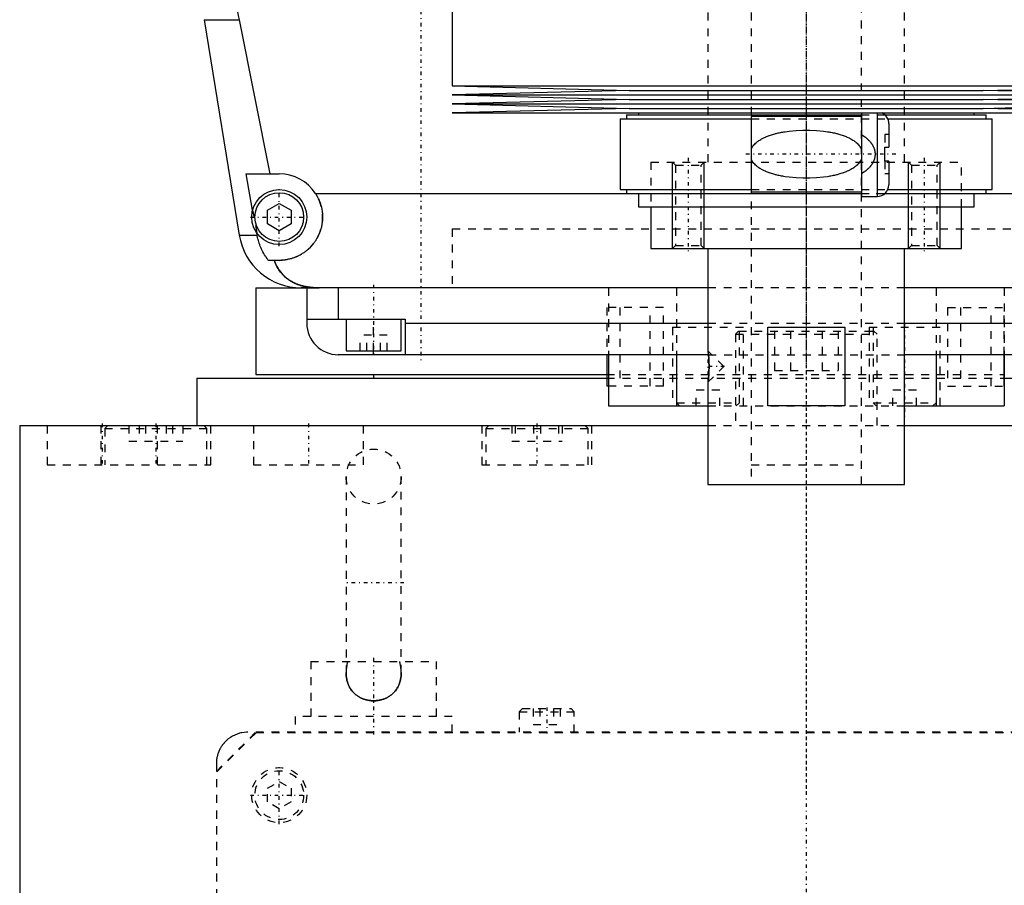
# Model space of a CAD drawing. Extents: x -120 to 120, y -1 to 1168.
# Tile 2 of 9: x -100 to 25, y 305 to 415. Entities that reach past the tile are written whole.
import ezdxf

# ---------------------------------------------------------------- set-up
doc = ezdxf.new("R2010")
doc.units = 0
doc.linetypes.add('CENTER', pattern=[1.5, 0.45, -0.5, 0.05, -0.5])
doc.linetypes.add('DASHED', pattern=[2, 1, -1])
for name, color, linetype in [('AM_0', 7, 'CONTINUOUS'), ('AM_10', 7, 'CONTINUOUS'), ('AM_3', 7, 'DASHED'), ('AM_7', 7, 'CENTER')]:
    doc.layers.add(name, color=color, linetype=linetype)

msp = doc.modelspace()

# ---------------------------------------------------------------- linework, layer by layer
at = {"layer": 'AM_0', "color": 7, "linetype": 'CONTINUOUS'}
for p, q in [((-45, 422.75), (-45, 406.17)), ((-76.54, 414.6), (-72.1, 387.22)), ((-76.54, 414.6), (-72.1, 414.6)), ((-72.1, 414.6), (-68.19, 395)), ((-45, 406.17), (-22.5, 405.6)), ((-45, 406.17), (45, 406.17)), ((-22.5, 405.6), (-45, 405.03)), ((-22.5, 405.6), (22.5, 405.6)), ((22.5, 405.6), (45, 406.17)), ((45, 405.03), (22.5, 405.6)), ((-45, 405.03), (-22.5, 404.46)), ((-45, 405.03), (45, 405.03)), ((-22.5, 404.46), (-45, 403.89)), ((-22.5, 404.46), (22.5, 404.46)), ((22.5, 404.46), (45, 405.03)), ((45, 403.89), (22.5, 404.46)), ((-45, 403.89), (-22.5, 403.32)), ((-45, 403.89), (45, 403.89)), ((-22.5, 403.32), (-45, 402.75)), ((-22.5, 403.32), (22.5, 403.32)), ((22.5, 403.32), (45, 403.89)), ((45, 402.75), (22.5, 403.32)), ((-45, 402.75), (45, 402.75)), ((-23.65, 402), (-23.65, 393)), ((-23.65, 402), (-7, 402)), ((-22.85, 402.5), (-22.85, 402)), ((-22.85, 402.5), (7, 402.5)), ((-21.35, 402.75), (-21.35, 402.5)), ((7, 402.3), (-7, 402.3)), ((-7, 402.3), (-7, 392.7)), ((7, 402.75), (7, 392.12)), ((9, 402.75), (9, 392.12)), ((9.99, 402.5), (22.85, 402.5)), ((10.36, 402), (23.65, 402)), ((21.35, 402.5), (21.35, 402.75)), ((22.85, 402), (22.85, 402.5)), ((23.65, 393), (23.65, 402)), ((10.5, 401.37), (10.5, 398.4)), ((10, 396.6), (10, 398.4)), ((10, 398.4), (10.5, 398.4)), ((10.5, 396.6), (10, 396.6)), ((10.5, 396.6), (10.5, 393.62)), ((-71.21, 395), (-67, 395)), ((-70.39, 390.38), (-71.21, 395)), ((-62.39, 392.5), (-9.13, 392.5)), ((-23.65, 393), (-7, 393)), ((-22.85, 393), (-22.85, 392.5)), ((-22.85, 392.5), (7.01, 392.5)), ((-21.35, 392.5), (-21.35, 390.8)), ((-7, 392.7), (7, 392.7)), ((7, 392.12), (9, 392.12)), ((9.99, 392.5), (22.85, 392.5)), ((10.36, 393), (23.65, 393)), ((21.35, 390.8), (21.35, 392.5)), ((22.85, 392.5), (22.85, 393)), ((22.85, 392.5), (62.39, 392.5)), ((-68.5, 390.37), (-67, 391.23)), ((-67, 391.23), (-65.5, 390.37)), ((-21.35, 390.8), (21.35, 390.8)), ((-19.75, 390.8), (-19.75, 385.5)), ((19.75, 385.5), (19.75, 390.8)), ((-68.5, 388.63), (-68.5, 390.37)), ((-65.5, 390.37), (-65.5, 388.63)), ((-67, 387.77), (-68.5, 388.63)), ((-65.5, 388.63), (-67, 387.77)), ((-72.1, 387.22), (-69.82, 387.22)), ((-69.82, 387.22), (-69.87, 387.5)), ((-19.75, 385.5), (19.75, 385.5)), ((-12.5, 385.5), (-12.5, 372.5)), ((12.5, 355.5), (12.5, 385.5)), ((-67, 384), (-68.39, 384)), ((-70, 380.5), (-70, 369.5)), ((-70, 380.5), (-63.57, 380.5)), ((-12.5, 380.5), (-64.2, 380.5)), ((-63.5, 380.5), (-63.5, 376)), ((-59.5, 380.5), (-59.5, 376.5)), ((64.2, 380.5), (12.5, 380.5)), ((-63.5, 376.5), (-51, 376.5)), ((-58.5, 376.5), (-58.5, 372.5)), ((-51.5, 372.5), (-51.5, 376.5)), ((-51, 376.5), (-51, 372)), ((-51, 376), (-12.5, 376)), ((12.5, 376), (51, 376)), ((-4.9, 375.5), (4.9, 375.5)), ((-4.9, 365.5), (-4.9, 375.5)), ((4.9, 375.5), (4.9, 365.5)), ((-12.44, 372), (-59.5, 372)), ((-58.5, 372.5), (-51.5, 372.5)), ((-55, 372), (-55, 372.5)), ((-25.37, 372), (-25.37, 368)), ((-25.16, 372), (-25.16, 365.5)), ((-16.5, 372), (-16.5, 365.5)), ((-12.49, 372.46), (-12.5, 372.5)), ((-12.48, 372.34), (-12.49, 372.41)), ((-12.44, 372.02), (-12.45, 372.14)), ((59.5, 372), (12.5, 372)), ((16.5, 372), (16.5, 365.5)), ((25.16, 372), (25.16, 365.5)), ((25.16, 368), (25.16, 372)), ((-70, 369.5), (-25.39, 369.5)), ((-55, 369.5), (-55, 369)), ((-77.5, 369), (-77.5, 363)), ((-77.5, 369), (-25.37, 369)), ((-12.5, 368.5), (-12.49, 368.54)), ((-12.5, 368.5), (-12.5, 355.5)), ((-12.49, 368.58), (-12.47, 368.71)), ((-12.45, 368.86), (-12.44, 368.98)), ((25.16, 369), (77.5, 369)), ((-25.16, 368), (-25.37, 368)), ((-25.16, 365.5), (-12.5, 365.5)), ((4.9, 365.5), (-4.9, 365.5)), ((12.5, 365.5), (25.16, 365.5)), ((-100, 363), (-100, 25)), ((-100, 363), (-12.51, 363)), ((12.51, 363), (100, 363)), ((-12.5, 355.5), (12.5, 355.5))]:
    msp.add_line(p, q, dxfattribs=at)
for points in [[(-72.97, 426.46, 0), (-72.99, 426.13, 0), (-73.01, 425.49, 0), (-73.02, 424.84, 0), (-73.02, 424.53, 0), (-73.02, 424.21, 0), (-73.02, 423.57, 0), (-73, 422.93, 0), (-72.98, 422.28, 0), (-72.96, 421.63, 0), (-72.92, 420.97, 0), (-72.9, 420.64, 0), (-72.87, 420.31, 0), (-72.82, 419.65, 0), (-72.75, 418.98, 0), (-72.68, 418.31, 0), (-72.59, 417.64, 0), (-72.5, 416.96, 0), (-72.45, 416.62, 0), (-72.4, 416.29, 0), (-72.29, 415.61, 0), (-72.17, 414.94, 0), (-72.1, 414.6, 0)], [(-62.39, 392.5, 0), (-62.36, 392.45, 0), (-62.3, 392.35, 0), (-62.24, 392.26, 0), (-62.21, 392.21, 0), (-62.18, 392.16, 0), (-62.13, 392.05, 0), (-62.08, 391.95, 0), (-62.03, 391.85, 0), (-61.98, 391.74, 0), (-61.93, 391.64, 0), (-61.91, 391.59, 0), (-61.89, 391.53, 0), (-61.85, 391.43, 0), (-61.81, 391.32, 0), (-61.77, 391.21, 0), (-61.74, 391.1, 0), (-61.71, 390.99, 0), (-61.69, 390.94, 0), (-61.68, 390.88, 0), (-61.65, 390.77, 0), (-61.62, 390.66, 0), (-61.61, 390.61, 0), (-61.6, 390.55, 0), (-61.58, 390.44, 0), (-61.56, 390.34, 0), (-61.56, 390.28, 0), (-61.55, 390.23, 0), (-61.53, 390.12, 0), (-61.52, 390.01, 0), (-61.51, 389.9, 0), (-61.51, 389.79, 0), (-61.5, 389.69, 0), (-61.5, 389.63, 0), (-61.5, 389.58, 0), (-61.5, 389.48, 0), (-61.5, 389.37, 0), (-61.5, 389.27, 0), (-61.51, 389.16, 0), (-61.52, 389.05, 0), (-61.52, 389, 0), (-61.53, 388.95, 0), (-61.54, 388.84, 0), (-61.55, 388.74, 0), (-61.57, 388.63, 0), (-61.59, 388.53, 0), (-61.61, 388.42, 0), (-61.62, 388.37, 0), (-61.63, 388.31, 0), (-61.65, 388.21, 0), (-61.68, 388.1, 0), (-61.71, 388, 0), (-61.74, 387.9, 0), (-61.77, 387.79, 0), (-61.79, 387.74, 0), (-61.81, 387.69, 0), (-61.84, 387.59, 0), (-61.88, 387.49, 0), (-61.92, 387.39, 0), (-61.96, 387.29, 0), (-62.01, 387.19, 0), (-62.03, 387.14, 0), (-62.05, 387.1, 0), (-62.1, 387, 0), (-62.15, 386.9, 0), (-62.18, 386.86, 0), (-62.2, 386.81, 0), (-62.26, 386.72, 0), (-62.31, 386.63, 0), (-62.34, 386.58, 0), (-62.37, 386.54, 0), (-62.43, 386.45, 0), (-62.49, 386.36, 0), (-62.55, 386.27, 0), (-62.61, 386.19, 0), (-62.67, 386.1, 0), (-62.71, 386.06, 0), (-62.74, 386.02, 0), (-62.81, 385.94, 0), (-62.87, 385.86, 0), (-62.94, 385.79, 0), (-63.01, 385.71, 0), (-63.09, 385.64, 0), (-63.12, 385.6, 0), (-63.16, 385.56, 0), (-63.23, 385.49, 0), (-63.31, 385.42, 0), (-63.38, 385.36, 0), (-63.46, 385.29, 0), (-63.55, 385.22, 0), (-63.59, 385.19, 0), (-63.63, 385.15, 0), (-63.71, 385.09, 0), (-63.8, 385.03, 0), (-63.89, 384.96, 0), (-63.98, 384.9, 0), (-64.07, 384.85, 0), (-64.12, 384.82, 0), (-64.16, 384.79, 0), (-64.26, 384.73, 0), (-64.36, 384.68, 0), (-64.45, 384.63, 0), (-64.55, 384.57, 0), (-64.65, 384.53, 0), (-64.7, 384.5, 0), (-64.76, 384.48, 0), (-64.86, 384.43, 0), (-64.96, 384.39, 0), (-65.02, 384.37, 0), (-65.07, 384.35, 0), (-65.17, 384.31, 0), (-65.28, 384.28, 0), (-65.34, 384.26, 0), (-65.39, 384.24, 0), (-65.5, 384.21, 0), (-65.61, 384.18, 0), (-65.72, 384.15, 0), (-65.83, 384.13, 0), (-65.94, 384.1, 0), (-66, 384.09, 0), (-66.05, 384.08, 0), (-66.16, 384.06, 0), (-66.27, 384.05, 0), (-66.39, 384.03, 0), (-66.5, 384.02, 0), (-66.61, 384.01, 0), (-66.67, 384.01, 0), (-66.72, 384.01, 0), (-66.83, 384, 0), (-66.94, 384, 0), (-67, 384, 0)], [(-68.39, 384, 0), (-68.45, 384.08, 0), (-68.56, 384.23, 0), (-68.67, 384.39, 0), (-68.72, 384.47, 0), (-68.77, 384.55, 0), (-68.88, 384.72, 0), (-68.98, 384.89, 0), (-69.07, 385.07, 0), (-69.17, 385.25, 0), (-69.26, 385.43, 0), (-69.3, 385.53, 0), (-69.34, 385.62, 0), (-69.42, 385.81, 0), (-69.49, 385.99, 0), (-69.55, 386.17, 0), (-69.61, 386.35, 0), (-69.66, 386.54, 0), (-69.69, 386.63, 0), (-69.71, 386.73, 0), (-69.76, 386.92, 0), (-69.8, 387.12, 0), (-69.82, 387.22, 0)], [(-67.64, 384, 0), (-67.57, 383.81, 0), (-67.42, 383.45, 0), (-67.24, 383.11, 0), (-67.14, 382.95, 0), (-67.04, 382.79, 0), (-66.82, 382.49, 0), (-66.59, 382.22, 0), (-66.32, 381.96, 0), (-66.16, 381.81, 0), (-66.11, 381.77, 0), (-66.07, 381.73, 0), (-66.04, 381.71, 0), (-66.02, 381.69, 0), (-65.97, 381.66, 0), (-65.92, 381.62, 0), (-65.87, 381.58, 0), (-65.81, 381.55, 0), (-65.76, 381.51, 0), (-65.73, 381.49, 0), (-65.71, 381.47, 0), (-65.65, 381.44, 0), (-65.6, 381.4, 0), (-65.57, 381.39, 0), (-65.54, 381.37, 0), (-65.49, 381.34, 0), (-65.43, 381.31, 0), (-65.4, 381.29, 0), (-65.38, 381.27, 0), (-65.32, 381.24, 0), (-65.26, 381.21, 0), (-65.2, 381.18, 0), (-65.14, 381.15, 0), (-65.08, 381.12, 0), (-65.05, 381.11, 0), (-65.02, 381.09, 0), (-64.96, 381.07, 0), (-64.9, 381.04, 0), (-64.83, 381.01, 0), (-64.77, 380.99, 0), (-64.71, 380.96, 0), (-64.68, 380.95, 0), (-64.64, 380.94, 0), (-64.58, 380.91, 0), (-64.52, 380.89, 0), (-64.45, 380.87, 0), (-64.39, 380.85, 0), (-64.32, 380.83, 0), (-64.29, 380.82, 0), (-64.25, 380.81, 0), (-64.19, 380.79, 0), (-64.12, 380.77, 0), (-64.05, 380.75, 0), (-63.98, 380.73, 0), (-63.92, 380.72, 0), (-63.88, 380.71, 0), (-63.85, 380.7, 0), (-63.78, 380.69, 0), (-63.71, 380.67, 0), (-63.64, 380.66, 0), (-63.57, 380.64, 0), (-63.5, 380.63, 0), (-63.46, 380.62, 0), (-63.43, 380.62, 0), (-63.36, 380.61, 0), (-63.28, 380.59, 0), (-63.25, 380.59, 0), (-63.21, 380.58, 0), (-63.14, 380.57, 0), (-63.07, 380.57, 0), (-63.03, 380.56, 0), (-62.99, 380.56, 0), (-62.92, 380.55, 0), (-62.85, 380.54, 0), (-62.77, 380.54, 0), (-62.7, 380.53, 0), (-62.63, 380.52, 0), (-62.59, 380.52, 0), (-62.55, 380.52, 0), (-62.48, 380.51, 0), (-62.41, 380.51, 0), (-62.15, 380.5, 0), (-61.92, 380.5, 0)], [(-12.5, 372.5, 0), (-12.5, 372.5, 0), (-12.5, 372.5, 0), (-12.5, 372.49, 0), (-12.5, 372.49, 0), (-12.5, 372.49, 0), (-12.5, 372.48, 0), (-12.5, 372.47, 0), (-12.49, 372.46, 0), (-12.49, 372.45, 0), (-12.49, 372.44, 0), (-12.49, 372.43, 0), (-12.49, 372.42, 0), (-12.49, 372.4, 0), (-12.48, 372.38, 0), (-12.48, 372.36, 0), (-12.48, 372.34, 0), (-12.48, 372.31, 0), (-12.47, 372.3, 0), (-12.47, 372.29, 0), (-12.47, 372.26, 0), (-12.47, 372.23, 0), (-12.46, 372.22, 0), (-12.46, 372.2, 0), (-12.46, 372.17, 0), (-12.45, 372.13, 0), (-12.45, 372.12, 0), (-12.45, 372.1, 0), (-12.45, 372.06, 0), (-12.44, 372.03, 0), (-12.44, 371.99, 0), (-12.43, 371.95, 0), (-12.43, 371.91, 0), (-12.43, 371.89, 0), (-12.43, 371.87, 0), (-12.42, 371.83, 0), (-12.42, 371.79, 0), (-12.41, 371.74, 0), (-12.41, 371.7, 0), (-12.41, 371.65, 0), (-12.41, 371.63, 0), (-12.4, 371.6, 0), (-12.4, 371.56, 0), (-12.4, 371.51, 0), (-12.39, 371.46, 0), (-12.39, 371.4, 0), (-12.39, 371.35, 0), (-12.38, 371.33, 0), (-12.38, 371.3, 0), (-12.38, 371.25, 0), (-12.38, 371.19, 0), (-12.38, 371.14, 0), (-12.37, 371.08, 0), (-12.37, 371.03, 0), (-12.37, 371, 0), (-12.37, 370.97, 0), (-12.37, 370.91, 0), (-12.37, 370.86, 0), (-12.36, 370.8, 0), (-12.36, 370.75, 0), (-12.36, 370.69, 0), (-12.36, 370.66, 0), (-12.36, 370.64, 0), (-12.36, 370.58, 0), (-12.36, 370.53, 0), (-12.36, 370.5, 0), (-12.36, 370.47, 0), (-12.36, 370.42, 0), (-12.36, 370.36, 0), (-12.36, 370.34, 0), (-12.36, 370.31, 0), (-12.36, 370.25, 0), (-12.36, 370.2, 0), (-12.37, 370.14, 0), (-12.37, 370.08, 0), (-12.37, 370.03, 0), (-12.37, 370, 0), (-12.37, 369.97, 0), (-12.37, 369.92, 0), (-12.38, 369.86, 0), (-12.38, 369.81, 0), (-12.38, 369.75, 0), (-12.38, 369.7, 0), (-12.38, 369.67, 0), (-12.39, 369.65, 0), (-12.39, 369.59, 0), (-12.39, 369.54, 0), (-12.4, 369.49, 0), (-12.4, 369.44, 0), (-12.4, 369.39, 0), (-12.41, 369.37, 0), (-12.41, 369.35, 0), (-12.41, 369.3, 0), (-12.41, 369.26, 0), (-12.42, 369.21, 0), (-12.42, 369.17, 0), (-12.43, 369.13, 0), (-12.43, 369.11, 0), (-12.43, 369.09, 0), (-12.43, 369.05, 0), (-12.44, 369.01, 0), (-12.44, 368.97, 0), (-12.45, 368.94, 0), (-12.45, 368.9, 0), (-12.45, 368.88, 0), (-12.45, 368.87, 0), (-12.46, 368.83, 0), (-12.46, 368.8, 0), (-12.46, 368.78, 0), (-12.47, 368.77, 0), (-12.47, 368.74, 0), (-12.47, 368.71, 0), (-12.47, 368.7, 0), (-12.48, 368.69, 0), (-12.48, 368.66, 0), (-12.48, 368.64, 0), (-12.48, 368.62, 0), (-12.49, 368.6, 0), (-12.49, 368.58, 0), (-12.49, 368.57, 0), (-12.49, 368.56, 0), (-12.49, 368.55, 0), (-12.49, 368.54, 0), (-12.5, 368.53, 0), (-12.5, 368.52, 0), (-12.5, 368.51, 0), (-12.5, 368.51, 0), (-12.5, 368.51, 0), (-12.5, 368.5, 0), (-12.5, 368.5, 0), (-12.5, 368.5, 0)]]:
    msp.add_polyline3d(points, dxfattribs=at)
for radius in [3.5, 3.1]:
    msp.add_circle((-67, 389.5), radius, dxfattribs=at)
for centre, radius, start, end in [((9, 401.37), 1.5, 0, 66.4435), ((-67, 389.5), 5.5, 33.0557, 90), ((9, 393.62), 1.5, 270, 0), ((-64.2, 388.5), 8, 189.225, 270), ((-59.5, 376), 4, 180, 270)]:
    msp.add_arc(centre, radius, start, end, dxfattribs=at)
at = {"layer": 'AM_10', "color": 7, "linetype": 'CONTINUOUS'}
for p, q in [((-17, 385.5), (-17, 396.5)), ((-13, 385.5), (-13, 396.5)), ((13, 385.5), (13, 396.5)), ((17, 385.5), (17, 396.5))]:
    msp.add_line(p, q, dxfattribs=at)
at = {"layer": 'AM_3', "color": 6, "linetype": 'DASHED'}
for p, q in [((-7, 1129.5), (-7, 355.5)), ((7, 355.5), (7, 1129.5)), ((-12.5, 1117.5), (-12.5, 396.5)), ((12.5, 396.5), (12.5, 1117.5)), ((-7, 402), (10.36, 402)), ((7, 402.5), (9.99, 402.5)), ((10, 400), (10, 398.4)), ((10.5, 400), (10, 400)), ((-19.75, 396.5), (19.75, 396.5)), ((-19.75, 396.5), (-19.75, 390.8)), ((-19.75, 396.5), (0, 396.5)), ((-17, 396.5), (-16.62, 396.12)), ((-16.62, 396.12), (-16.62, 385.88)), ((-16.62, 396.12), (-13.38, 396.12)), ((-13.38, 396.12), (-13, 396.5)), ((-13.38, 385.88), (-13.38, 396.12)), ((10, 396.6), (10, 395)), ((13, 396.5), (13.38, 396.12)), ((13.38, 396.12), (13.38, 385.88)), ((13.38, 396.12), (16.62, 396.12)), ((16.62, 396.12), (17, 396.5)), ((16.62, 385.88), (16.62, 396.12)), ((19.75, 390.8), (19.75, 396.5)), ((10.5, 395), (10, 395)), ((-9.13, 392.5), (22.85, 392.5)), ((-7, 393), (10.36, 393)), ((7.01, 392.5), (9.99, 392.5)), ((-70.39, 390.38), (-69.87, 387.5)), ((-45, 388), (-45, 380.5)), ((-45, 388), (45, 388)), ((-45, 388), (-45, 380.5)), ((-45, 388), (45, 388)), ((-16.62, 385.88), (-17, 385.5)), ((-16.62, 385.88), (-13.38, 385.88)), ((-13, 385.5), (-13.38, 385.88)), ((13.38, 385.88), (13, 385.5)), ((13.38, 385.88), (16.62, 385.88)), ((17, 385.5), (16.62, 385.88)), ((-63.57, 380.5), (-61.92, 380.5)), ((-25.16, 380.5), (-25.16, 372)), ((-16.5, 380.5), (-16.5, 372)), ((12.5, 380.5), (-12.5, 380.5)), ((16.5, 380.5), (16.5, 372)), ((25.16, 380.5), (25.16, 372)), ((-25.37, 378), (-25.37, 372)), ((-18.16, 378), (-25.37, 378)), ((-23.71, 378), (-23.71, 368)), ((-19.83, 368), (-19.83, 378)), ((-18.16, 368), (-18.16, 378)), ((17.95, 378), (17.95, 368)), ((17.95, 378), (25.16, 378)), ((19.62, 378), (19.62, 368)), ((23.5, 368), (23.5, 378)), ((25.16, 372), (25.16, 378)), ((-55, 372.5), (-55, 376.5)), ((-12.5, 376), (12.5, 376)), ((-56.73, 372.5), (-56.73, 374.5)), ((-53.27, 374.5), (-56.73, 374.5)), ((-55.87, 372.5), (-55.87, 374.5)), ((-54.13, 372.5), (-54.13, 374.5)), ((-53.27, 372.5), (-53.27, 374.5)), ((-17, 375.5), (-17, 365.5)), ((-17, 375.5), (-8, 375.5)), ((-8.6, 375), (-9, 374.6)), ((-9, 374.6), (-9, 363)), ((-9, 374.6), (9, 374.6)), ((-8.6, 375), (8.6, 375)), ((-8.5, 365.9), (-8.5, 375.5)), ((-8, 365.5), (-8, 375.5)), ((-4.04, 375), (-4.04, 370)), ((-2.02, 375), (-2.02, 370)), ((2.02, 375), (2.02, 370)), ((4.04, 375), (4.04, 370)), ((8, 375.5), (8, 365.5)), ((8, 375.5), (17, 375.5)), ((8.5, 375.5), (8.5, 365.9)), ((9, 374.6), (8.6, 375)), ((9, 363), (9, 374.6)), ((17, 365.5), (17, 375.5)), ((-10.5, 370.5), (-12.5, 372.5)), ((-12.49, 372.41), (-12.49, 372.46)), ((-12.45, 372.14), (-12.48, 372.34)), ((-12.44, 372), (12.5, 372)), ((-25.39, 369.5), (25.18, 369.5)), ((-12.5, 368.5), (-10.5, 370.5)), ((-4.04, 370), (4.04, 370)), ((-25.37, 369), (25.16, 369)), ((-12.49, 368.54), (-12.49, 368.58)), ((-12.47, 368.71), (-12.45, 368.86)), ((-18.16, 368), (-25.16, 368)), ((-14, 365.5), (-14, 367.5)), ((-11, 367.5), (-14, 367.5)), ((-11, 365.5), (-11, 367.5)), ((11, 365.5), (11, 367.5)), ((14, 367.5), (11, 367.5)), ((14, 365.5), (14, 367.5)), ((17.95, 368), (25.16, 368)), ((-16.5, 365.9), (-16.1, 365.5)), ((-16.5, 365.9), (-8.5, 365.9)), ((-8.9, 365.5), (-8.5, 365.9)), ((8.5, 365.9), (8.9, 365.5)), ((8.5, 365.9), (16.5, 365.9)), ((16.1, 365.5), (16.5, 365.9)), ((-12.5, 365.5), (12.5, 365.5)), ((-96.5, 363), (-96.5, 358)), ((-89.69, 363), (-89.69, 358)), ((-88.79, 363), (-89.19, 362.6)), ((-89.19, 362.6), (-89.19, 358)), ((-89.19, 362.6), (-76.19, 362.6)), ((-86.12, 363), (-86.12, 361)), ((-84.8, 363), (-84.8, 361)), ((-84.01, 363), (-84.01, 361)), ((-82.5, 358), (-82.5, 363)), ((-81.36, 363), (-81.36, 361)), ((-80.58, 363), (-80.58, 361)), ((-79.25, 363), (-79.25, 361)), ((-76.19, 362.6), (-76.59, 363)), ((-76.19, 358), (-76.19, 362.6)), ((-75.69, 358), (-75.69, 363)), ((-70.29, 363), (-70.29, 358)), ((-56.29, 358), (-56.29, 363)), ((-41.25, 363), (-41.25, 358)), ((-40.35, 363), (-40.75, 362.6)), ((-40.75, 362.6), (-40.75, 358)), ((-40.75, 362.6), (-27.75, 362.6)), ((-37.45, 363), (-37.45, 361)), ((-37, 363), (-37, 361)), ((-34.7, 363), (-34.7, 361)), ((-33.8, 363), (-33.8, 361)), ((-31.5, 363), (-31.5, 361)), ((-31.05, 363), (-31.05, 361)), ((-27.75, 362.6), (-28.15, 363)), ((-27.75, 358), (-27.75, 362.6)), ((-27.25, 358), (-27.25, 363)), ((-12.51, 363), (12.51, 363)), ((-86.12, 361), (-79.25, 361)), ((-37.45, 361), (-31.05, 361)), ((-96.5, 358), (-75.69, 358)), ((-70.29, 358), (-56.29, 358)), ((-41.25, 358), (-27.25, 358)), ((-7, 358), (7, 358)), ((-58.5, 356.5), (-58.5, 331.58)), ((-51.5, 331.58), (-51.5, 356.5)), ((-63, 333), (-63, 326)), ((-63, 333), (-47, 333)), ((-47, 326), (-47, 333)), ((-36.1, 327), (-36.5, 326.6)), ((-36.1, 327), (-29.9, 327)), ((-34.73, 327), (-34.73, 325)), ((-33.87, 327), (-33.87, 325)), ((-32.13, 327), (-32.13, 325)), ((-31.27, 327), (-31.27, 325)), ((-29.5, 326.6), (-29.9, 327)), ((-45, 326), (-65, 326)), ((-65, 326), (-65, 324)), ((-45, 324), (-45, 326)), ((-36.5, 326.6), (-36.5, 324)), ((-36.5, 326.6), (-29.5, 326.6)), ((-29.5, 324), (-29.5, 326.6)), ((-34.73, 325), (-31.27, 325)), ((-75, 319), (-70, 324)), ((-74.95, 318.95), (-69.95, 323.95)), ((71, 324), (-71, 324)), ((-69.95, 323.95), (69.95, 323.95)), ((-75, 320), (-75, 8)), ((-74.95, 13.05), (-74.95, 318.95)), ((-68.5, 316.87), (-67, 317.73)), ((-68.5, 315.13), (-68.5, 316.87)), ((-67, 317.73), (-65.5, 316.87)), ((-65.5, 316.87), (-65.5, 315.13)), ((-67, 314.27), (-68.5, 315.13)), ((-65.5, 315.13), (-67, 314.27))]:
    msp.add_line(p, q, dxfattribs=at)
for points in [[(-7, 398.12, 0), (-7, 398.13, 0), (-6.99, 398.15, 0), (-6.98, 398.18, 0), (-6.97, 398.19, 0), (-6.96, 398.2, 0), (-6.95, 398.22, 0), (-6.94, 398.24, 0), (-6.93, 398.27, 0), (-6.92, 398.29, 0), (-6.91, 398.31, 0), (-6.9, 398.32, 0), (-6.9, 398.33, 0), (-6.88, 398.35, 0), (-6.87, 398.37, 0), (-6.82, 398.45, 0), (-6.78, 398.51, 0), (-6.74, 398.57, 0), (-6.65, 398.68, 0), (-6.55, 398.78, 0), (-6.45, 398.88, 0), (-6.35, 398.97, 0), (-6.25, 399.06, 0), (-6.19, 399.1, 0), (-6.14, 399.14, 0), (-6.03, 399.22, 0), (-5.91, 399.3, 0), (-5.8, 399.37, 0), (-5.68, 399.44, 0), (-5.56, 399.5, 0), (-5.5, 399.53, 0), (-5.44, 399.56, 0), (-5.32, 399.62, 0), (-5.19, 399.68, 0), (-5.13, 399.71, 0), (-5.06, 399.73, 0), (-4.94, 399.79, 0), (-4.81, 399.84, 0), (-4.74, 399.86, 0), (-4.67, 399.88, 0), (-4.54, 399.93, 0), (-4.41, 399.97, 0), (-4.27, 400.01, 0), (-4.13, 400.05, 0), (-3.99, 400.09, 0), (-3.92, 400.11, 0), (-3.85, 400.13, 0), (-3.71, 400.16, 0), (-3.57, 400.2, 0), (-3.43, 400.23, 0), (-3.28, 400.26, 0), (-3.14, 400.29, 0), (-3.07, 400.3, 0), (-2.99, 400.31, 0), (-2.85, 400.34, 0), (-2.7, 400.36, 0), (-2.19, 400.43, 0), (-1.3, 400.51, 0), (-0.43, 400.55, 0), (0, 400.56, 0), (0.43, 400.55, 0), (1.3, 400.51, 0), (2.19, 400.43, 0), (2.7, 400.36, 0), (2.85, 400.34, 0), (2.99, 400.31, 0), (3.07, 400.3, 0), (3.14, 400.29, 0), (3.28, 400.26, 0), (3.43, 400.23, 0), (3.57, 400.2, 0), (3.71, 400.16, 0), (3.85, 400.13, 0), (3.92, 400.11, 0), (3.99, 400.09, 0), (4.13, 400.05, 0), (4.27, 400.01, 0), (4.41, 399.97, 0), (4.54, 399.93, 0), (4.67, 399.88, 0), (4.74, 399.86, 0), (4.81, 399.84, 0), (4.94, 399.79, 0), (5.06, 399.73, 0), (5.13, 399.71, 0), (5.19, 399.68, 0), (5.32, 399.62, 0), (5.44, 399.56, 0), (5.5, 399.53, 0), (5.56, 399.5, 0), (5.68, 399.44, 0), (5.8, 399.37, 0), (5.91, 399.3, 0), (6.03, 399.22, 0), (6.14, 399.14, 0), (6.19, 399.1, 0), (6.25, 399.06, 0), (6.35, 398.97, 0), (6.45, 398.88, 0), (6.55, 398.78, 0), (6.65, 398.68, 0), (6.74, 398.57, 0), (6.78, 398.51, 0), (6.82, 398.45, 0), (6.87, 398.37, 0), (6.88, 398.35, 0), (6.9, 398.33, 0), (6.9, 398.32, 0), (6.91, 398.31, 0), (6.92, 398.29, 0), (6.93, 398.27, 0), (6.94, 398.24, 0), (6.95, 398.22, 0), (6.96, 398.2, 0), (6.97, 398.19, 0), (6.98, 398.18, 0), (6.99, 398.15, 0), (7, 398.13, 0), (7, 398.12, 0)], [(7, 400, 0), (7.15, 399.9, 0), (7.33, 399.79, 0), (7.38, 399.75, 0), (7.42, 399.72, 0), (7.45, 399.7, 0), (7.47, 399.68, 0), (7.52, 399.65, 0), (7.57, 399.61, 0), (7.61, 399.57, 0), (7.66, 399.54, 0), (7.7, 399.5, 0), (7.72, 399.48, 0), (7.75, 399.46, 0), (7.79, 399.42, 0), (7.83, 399.38, 0), (7.85, 399.36, 0), (7.88, 399.34, 0), (7.92, 399.3, 0), (7.96, 399.26, 0), (7.98, 399.24, 0), (8, 399.22, 0), (8.04, 399.18, 0), (8.07, 399.13, 0), (8.11, 399.09, 0), (8.15, 399.05, 0), (8.18, 399, 0), (8.2, 398.98, 0), (8.22, 398.96, 0), (8.25, 398.91, 0), (8.28, 398.87, 0), (8.32, 398.82, 0), (8.35, 398.77, 0), (8.38, 398.72, 0), (8.39, 398.7, 0), (8.41, 398.67, 0), (8.44, 398.62, 0), (8.47, 398.57, 0), (8.5, 398.51, 0), (8.52, 398.46, 0), (8.55, 398.4, 0), (8.56, 398.38, 0), (8.57, 398.35, 0), (8.59, 398.29, 0), (8.61, 398.23, 0), (8.63, 398.18, 0), (8.65, 398.12, 0), (8.67, 398.06, 0), (8.68, 398.03, 0), (8.68, 398, 0), (8.7, 397.94, 0), (8.71, 397.88, 0), (8.72, 397.82, 0), (8.73, 397.76, 0), (8.73, 397.7, 0), (8.73, 397.67, 0), (8.74, 397.65, 0), (8.74, 397.59, 0), (8.74, 397.53, 0), (8.74, 397.5, 0), (8.74, 397.47, 0), (8.74, 397.41, 0), (8.74, 397.35, 0), (8.73, 397.33, 0), (8.73, 397.3, 0), (8.73, 397.24, 0), (8.72, 397.18, 0), (8.71, 397.12, 0), (8.7, 397.06, 0), (8.68, 397, 0), (8.68, 396.97, 0), (8.67, 396.94, 0), (8.65, 396.88, 0), (8.63, 396.82, 0), (8.61, 396.77, 0), (8.59, 396.71, 0), (8.57, 396.65, 0), (8.56, 396.62, 0), (8.55, 396.6, 0), (8.52, 396.54, 0), (8.5, 396.49, 0), (8.47, 396.43, 0), (8.44, 396.38, 0), (8.41, 396.33, 0), (8.39, 396.3, 0), (8.38, 396.28, 0), (8.35, 396.23, 0), (8.32, 396.18, 0), (8.28, 396.13, 0), (8.25, 396.09, 0), (8.22, 396.04, 0), (8.2, 396.02, 0), (8.18, 396, 0), (8.15, 395.95, 0), (8.11, 395.91, 0), (8.07, 395.87, 0), (8.04, 395.82, 0), (8, 395.78, 0), (7.98, 395.76, 0), (7.96, 395.74, 0), (7.92, 395.7, 0), (7.88, 395.66, 0), (7.85, 395.64, 0), (7.83, 395.62, 0), (7.79, 395.58, 0), (7.75, 395.54, 0), (7.72, 395.52, 0), (7.7, 395.5, 0), (7.66, 395.46, 0), (7.61, 395.43, 0), (7.57, 395.39, 0), (7.52, 395.35, 0), (7.47, 395.32, 0), (7.45, 395.3, 0), (7.42, 395.28, 0), (7.38, 395.25, 0), (7.33, 395.21, 0), (7.15, 395.1, 0), (7, 395, 0)], [(7, 396.88, 0), (7, 396.87, 0), (6.99, 396.85, 0), (6.98, 396.82, 0), (6.97, 396.81, 0), (6.96, 396.8, 0), (6.95, 396.78, 0), (6.94, 396.76, 0), (6.93, 396.73, 0), (6.92, 396.71, 0), (6.91, 396.69, 0), (6.9, 396.68, 0), (6.9, 396.67, 0), (6.88, 396.65, 0), (6.87, 396.63, 0), (6.82, 396.55, 0), (6.78, 396.49, 0), (6.74, 396.43, 0), (6.65, 396.32, 0), (6.55, 396.22, 0), (6.45, 396.12, 0), (6.35, 396.03, 0), (6.25, 395.94, 0), (6.19, 395.9, 0), (6.14, 395.86, 0), (6.03, 395.78, 0), (5.91, 395.7, 0), (5.8, 395.63, 0), (5.68, 395.56, 0), (5.56, 395.5, 0), (5.5, 395.47, 0), (5.44, 395.44, 0), (5.32, 395.38, 0), (5.19, 395.32, 0), (5.13, 395.29, 0), (5.06, 395.27, 0), (4.94, 395.21, 0), (4.81, 395.16, 0), (4.74, 395.14, 0), (4.67, 395.12, 0), (4.54, 395.07, 0), (4.41, 395.03, 0), (4.27, 394.99, 0), (4.13, 394.95, 0), (3.99, 394.91, 0), (3.92, 394.89, 0), (3.85, 394.87, 0), (3.71, 394.84, 0), (3.57, 394.8, 0), (3.43, 394.77, 0), (3.28, 394.74, 0), (3.14, 394.71, 0), (3.07, 394.7, 0), (2.99, 394.69, 0), (2.85, 394.66, 0), (2.7, 394.64, 0), (2.19, 394.57, 0), (1.3, 394.49, 0), (0.43, 394.45, 0), (0, 394.44, 0), (-0.43, 394.45, 0), (-1.3, 394.49, 0), (-2.19, 394.57, 0), (-2.7, 394.64, 0), (-2.85, 394.66, 0), (-2.99, 394.69, 0), (-3.07, 394.7, 0), (-3.14, 394.71, 0), (-3.28, 394.74, 0), (-3.43, 394.77, 0), (-3.57, 394.8, 0), (-3.71, 394.84, 0), (-3.85, 394.87, 0), (-3.92, 394.89, 0), (-3.99, 394.91, 0), (-4.13, 394.95, 0), (-4.27, 394.99, 0), (-4.41, 395.03, 0), (-4.54, 395.07, 0), (-4.67, 395.12, 0), (-4.74, 395.14, 0), (-4.81, 395.16, 0), (-4.94, 395.21, 0), (-5.06, 395.27, 0), (-5.13, 395.29, 0), (-5.19, 395.32, 0), (-5.32, 395.38, 0), (-5.44, 395.44, 0), (-5.5, 395.47, 0), (-5.56, 395.5, 0), (-5.68, 395.56, 0), (-5.8, 395.63, 0), (-5.91, 395.7, 0), (-6.03, 395.78, 0), (-6.14, 395.86, 0), (-6.19, 395.9, 0), (-6.25, 395.94, 0), (-6.35, 396.03, 0), (-6.45, 396.12, 0), (-6.55, 396.22, 0), (-6.65, 396.32, 0), (-6.74, 396.43, 0), (-6.78, 396.49, 0), (-6.82, 396.55, 0), (-6.87, 396.63, 0), (-6.88, 396.65, 0), (-6.9, 396.67, 0), (-6.9, 396.68, 0), (-6.91, 396.69, 0), (-6.92, 396.71, 0), (-6.93, 396.73, 0), (-6.94, 396.76, 0), (-6.95, 396.78, 0), (-6.96, 396.8, 0), (-6.97, 396.81, 0), (-6.98, 396.82, 0), (-6.99, 396.85, 0), (-7, 396.87, 0), (-7, 396.88, 0)], [(-61.92, 380.5, 0), (-62.15, 380.5, 0), (-62.41, 380.51, 0), (-62.48, 380.51, 0), (-62.55, 380.52, 0), (-62.59, 380.52, 0), (-62.63, 380.52, 0), (-62.7, 380.53, 0), (-62.77, 380.54, 0), (-62.85, 380.54, 0), (-62.92, 380.55, 0), (-62.99, 380.56, 0), (-63.03, 380.56, 0), (-63.07, 380.57, 0), (-63.14, 380.57, 0), (-63.21, 380.58, 0), (-63.25, 380.59, 0), (-63.28, 380.59, 0), (-63.36, 380.61, 0), (-63.43, 380.62, 0), (-63.46, 380.62, 0), (-63.5, 380.63, 0), (-63.57, 380.64, 0), (-63.64, 380.66, 0), (-63.71, 380.67, 0), (-63.78, 380.69, 0), (-63.86, 380.7, 0), (-63.89, 380.71, 0), (-63.93, 380.72, 0), (-63.99, 380.74, 0), (-64.06, 380.75, 0), (-64.13, 380.77, 0), (-64.2, 380.79, 0), (-64.27, 380.81, 0), (-64.3, 380.82, 0), (-64.33, 380.83, 0), (-64.4, 380.85, 0), (-64.47, 380.87, 0), (-64.53, 380.9, 0), (-64.6, 380.92, 0), (-64.66, 380.94, 0), (-64.69, 380.96, 0), (-64.72, 380.97, 0), (-64.79, 380.99, 0), (-64.85, 381.02, 0), (-64.91, 381.05, 0), (-64.97, 381.07, 0), (-65.03, 381.1, 0), (-65.06, 381.11, 0), (-65.09, 381.13, 0), (-65.15, 381.16, 0), (-65.21, 381.19, 0), (-65.27, 381.22, 0), (-65.33, 381.25, 0), (-65.39, 381.28, 0), (-65.42, 381.3, 0), (-65.45, 381.31, 0), (-65.5, 381.35, 0), (-65.56, 381.38, 0), (-65.59, 381.4, 0), (-65.61, 381.41, 0), (-65.67, 381.45, 0), (-65.72, 381.48, 0), (-65.75, 381.5, 0), (-65.78, 381.52, 0), (-65.83, 381.56, 0), (-65.88, 381.59, 0), (-65.93, 381.63, 0), (-65.98, 381.67, 0), (-66.03, 381.71, 0), (-66.06, 381.73, 0), (-66.08, 381.75, 0), (-66.13, 381.79, 0), (-66.18, 381.83, 0), (-66.34, 381.97, 0), (-66.6, 382.23, 0), (-66.84, 382.51, 0), (-67.05, 382.81, 0), (-67.15, 382.97, 0), (-67.25, 383.13, 0), (-67.42, 383.46, 0), (-67.57, 383.82, 0), (-67.64, 384, 0)], [(-12.44, 368.98, 0), (-12.44, 368.99, 0), (-12.44, 369.01, 0), (-12.44, 369.03, 0), (-12.44, 369.04, 0), (-12.43, 369.05, 0), (-12.43, 369.07, 0), (-12.43, 369.1, 0), (-12.43, 369.12, 0), (-12.43, 369.14, 0), (-12.42, 369.17, 0), (-12.42, 369.18, 0), (-12.42, 369.19, 0), (-12.42, 369.21, 0), (-12.42, 369.24, 0), (-12.41, 369.26, 0), (-12.41, 369.29, 0), (-12.41, 369.31, 0), (-12.41, 369.33, 0), (-12.41, 369.34, 0), (-12.41, 369.37, 0), (-12.4, 369.39, 0), (-12.4, 369.41, 0), (-12.4, 369.42, 0), (-12.4, 369.45, 0), (-12.4, 369.48, 0), (-12.4, 369.49, 0), (-12.4, 369.5, 0), (-12.39, 369.53, 0), (-12.39, 369.56, 0), (-12.39, 369.59, 0), (-12.39, 369.62, 0), (-12.39, 369.65, 0), (-12.39, 369.66, 0), (-12.38, 369.68, 0), (-12.38, 369.71, 0), (-12.38, 369.74, 0), (-12.38, 369.77, 0), (-12.38, 369.8, 0), (-12.38, 369.83, 0), (-12.38, 369.85, 0), (-12.38, 369.86, 0), (-12.37, 369.89, 0), (-12.37, 369.92, 0), (-12.37, 369.95, 0), (-12.37, 369.99, 0), (-12.37, 370.02, 0), (-12.37, 370.03, 0), (-12.37, 370.05, 0), (-12.37, 370.08, 0), (-12.37, 370.11, 0), (-12.37, 370.14, 0), (-12.36, 370.17, 0), (-12.36, 370.21, 0), (-12.36, 370.22, 0), (-12.36, 370.24, 0), (-12.36, 370.27, 0), (-12.36, 370.3, 0), (-12.36, 370.33, 0), (-12.36, 370.36, 0), (-12.36, 370.39, 0), (-12.36, 370.41, 0), (-12.36, 370.42, 0), (-12.36, 370.45, 0), (-12.36, 370.48, 0), (-12.36, 370.5, 0), (-12.36, 370.51, 0), (-12.36, 370.55, 0), (-12.36, 370.58, 0), (-12.36, 370.59, 0), (-12.36, 370.61, 0), (-12.36, 370.64, 0), (-12.36, 370.67, 0), (-12.36, 370.7, 0), (-12.36, 370.73, 0), (-12.36, 370.76, 0), (-12.36, 370.78, 0), (-12.36, 370.79, 0), (-12.36, 370.83, 0), (-12.37, 370.86, 0), (-12.37, 370.89, 0), (-12.37, 370.92, 0), (-12.37, 370.95, 0), (-12.37, 370.97, 0), (-12.37, 370.98, 0), (-12.37, 371.01, 0), (-12.37, 371.05, 0), (-12.37, 371.08, 0), (-12.37, 371.11, 0), (-12.38, 371.14, 0), (-12.38, 371.15, 0), (-12.38, 371.17, 0), (-12.38, 371.2, 0), (-12.38, 371.23, 0), (-12.38, 371.26, 0), (-12.38, 371.29, 0), (-12.38, 371.32, 0), (-12.39, 371.34, 0), (-12.39, 371.35, 0), (-12.39, 371.38, 0), (-12.39, 371.41, 0), (-12.39, 371.44, 0), (-12.39, 371.47, 0), (-12.4, 371.5, 0), (-12.4, 371.51, 0), (-12.4, 371.52, 0), (-12.4, 371.55, 0), (-12.4, 371.58, 0), (-12.4, 371.59, 0), (-12.4, 371.61, 0), (-12.41, 371.63, 0), (-12.41, 371.66, 0), (-12.41, 371.67, 0), (-12.41, 371.69, 0), (-12.41, 371.71, 0), (-12.41, 371.74, 0), (-12.42, 371.76, 0), (-12.42, 371.79, 0), (-12.42, 371.81, 0), (-12.42, 371.82, 0), (-12.42, 371.83, 0), (-12.43, 371.86, 0), (-12.43, 371.88, 0), (-12.43, 371.9, 0), (-12.43, 371.92, 0), (-12.43, 371.95, 0), (-12.44, 371.96, 0), (-12.44, 371.97, 0), (-12.44, 371.99, 0), (-12.44, 372.01, 0), (-12.44, 372.02, 0)], [(-58.31, 333, 0), (-58.32, 332.96, 0), (-58.34, 332.88, 0), (-58.36, 332.81, 0), (-58.37, 332.77, 0), (-58.38, 332.73, 0), (-58.39, 332.65, 0), (-58.41, 332.57, 0), (-58.42, 332.49, 0), (-58.43, 332.41, 0), (-58.44, 332.33, 0), (-58.45, 332.29, 0), (-58.46, 332.26, 0), (-58.46, 332.18, 0), (-58.47, 332.1, 0), (-58.48, 332.02, 0), (-58.49, 331.94, 0), (-58.49, 331.86, 0), (-58.49, 331.82, 0), (-58.5, 331.78, 0), (-58.5, 331.7, 0), (-58.5, 331.62, 0), (-58.5, 331.58, 0)], [(-51.5, 331.58, 0), (-51.5, 331.62, 0), (-51.5, 331.7, 0), (-51.5, 331.78, 0), (-51.51, 331.82, 0), (-51.51, 331.86, 0), (-51.51, 331.94, 0), (-51.52, 332.02, 0), (-51.53, 332.1, 0), (-51.54, 332.18, 0), (-51.54, 332.26, 0), (-51.55, 332.29, 0), (-51.56, 332.33, 0), (-51.57, 332.41, 0), (-51.58, 332.49, 0), (-51.59, 332.57, 0), (-51.61, 332.65, 0), (-51.62, 332.73, 0), (-51.63, 332.77, 0), (-51.64, 332.81, 0), (-51.66, 332.88, 0), (-51.68, 332.96, 0), (-51.69, 333, 0)], [(-58.5, 331.58, 0), (-58.5, 331.52, 0), (-58.5, 331.42, 0), (-58.49, 331.31, 0), (-58.49, 331.26, 0), (-58.49, 331.2, 0), (-58.48, 331.1, 0), (-58.46, 330.99, 0), (-58.45, 330.89, 0), (-58.43, 330.79, 0), (-58.41, 330.68, 0), (-58.4, 330.63, 0), (-58.39, 330.58, 0), (-58.36, 330.48, 0), (-58.33, 330.38, 0), (-58.3, 330.28, 0), (-58.27, 330.19, 0), (-58.23, 330.09, 0), (-58.21, 330.04, 0), (-58.19, 329.99, 0), (-58.15, 329.9, 0), (-58.1, 329.8, 0), (-58.08, 329.76, 0), (-58.06, 329.71, 0), (-58.01, 329.62, 0), (-57.95, 329.54, 0), (-57.92, 329.49, 0), (-57.9, 329.45, 0), (-57.84, 329.37, 0), (-57.77, 329.28, 0), (-57.71, 329.21, 0), (-57.64, 329.13, 0), (-57.57, 329.05, 0), (-57.54, 329.02, 0), (-57.5, 328.98, 0), (-57.43, 328.91, 0), (-57.35, 328.84, 0), (-57.27, 328.77, 0), (-57.19, 328.71, 0), (-57.11, 328.65, 0), (-57.07, 328.62, 0), (-57.03, 328.59, 0), (-56.94, 328.54, 0), (-56.85, 328.48, 0), (-56.76, 328.43, 0), (-56.67, 328.39, 0), (-56.58, 328.34, 0), (-56.53, 328.32, 0), (-56.48, 328.3, 0), (-56.38, 328.26, 0), (-56.29, 328.22, 0), (-56.19, 328.19, 0), (-56.09, 328.16, 0), (-55.99, 328.13, 0), (-55.94, 328.12, 0), (-55.89, 328.1, 0), (-55.78, 328.08, 0), (-55.68, 328.06, 0), (-55.58, 328.04, 0), (-55.47, 328.03, 0), (-55.37, 328.02, 0), (-55.32, 328.01, 0), (-55.26, 328.01, 0), (-55.16, 328, 0), (-55.05, 328, 0), (-55, 328, 0), (-54.95, 328, 0), (-54.84, 328, 0), (-54.74, 328.01, 0), (-54.68, 328.01, 0), (-54.63, 328.02, 0), (-54.53, 328.03, 0), (-54.42, 328.04, 0), (-54.32, 328.06, 0), (-54.22, 328.08, 0), (-54.11, 328.1, 0), (-54.06, 328.12, 0), (-54.01, 328.13, 0), (-53.91, 328.16, 0), (-53.81, 328.19, 0), (-53.71, 328.22, 0), (-53.62, 328.26, 0), (-53.52, 328.3, 0), (-53.47, 328.32, 0), (-53.43, 328.34, 0), (-53.33, 328.39, 0), (-53.24, 328.43, 0), (-53.15, 328.48, 0), (-53.06, 328.54, 0), (-52.98, 328.59, 0), (-52.93, 328.62, 0), (-52.89, 328.65, 0), (-52.81, 328.71, 0), (-52.73, 328.77, 0), (-52.65, 328.84, 0), (-52.57, 328.91, 0), (-52.5, 328.98, 0), (-52.46, 329.02, 0), (-52.43, 329.05, 0), (-52.36, 329.13, 0), (-52.29, 329.2, 0), (-52.23, 329.28, 0), (-52.16, 329.37, 0), (-52.11, 329.45, 0), (-52.08, 329.49, 0), (-52.05, 329.53, 0), (-52, 329.62, 0), (-51.94, 329.71, 0), (-51.92, 329.76, 0), (-51.9, 329.8, 0), (-51.85, 329.9, 0), (-51.81, 329.99, 0), (-51.79, 330.04, 0), (-51.77, 330.09, 0), (-51.73, 330.18, 0), (-51.7, 330.28, 0), (-51.67, 330.38, 0), (-51.64, 330.48, 0), (-51.61, 330.58, 0), (-51.6, 330.63, 0), (-51.59, 330.68, 0), (-51.57, 330.79, 0), (-51.55, 330.89, 0), (-51.54, 330.99, 0), (-51.52, 331.1, 0), (-51.51, 331.21, 0), (-51.51, 331.26, 0), (-51.51, 331.31, 0), (-51.5, 331.42, 0), (-51.5, 331.52, 0), (-51.5, 331.58, 0)], [(-51.5, 331.58, 0), (-51.5, 331.52, 0), (-51.5, 331.42, 0), (-51.51, 331.31, 0), (-51.51, 331.26, 0), (-51.51, 331.2, 0), (-51.52, 331.1, 0), (-51.54, 330.99, 0), (-51.55, 330.89, 0), (-51.57, 330.79, 0), (-51.59, 330.68, 0), (-51.6, 330.63, 0), (-51.61, 330.58, 0), (-51.64, 330.48, 0), (-51.67, 330.38, 0), (-51.7, 330.28, 0), (-51.73, 330.19, 0), (-51.77, 330.09, 0), (-51.79, 330.04, 0), (-51.81, 329.99, 0), (-51.85, 329.9, 0), (-51.9, 329.8, 0), (-51.92, 329.76, 0), (-51.94, 329.71, 0), (-51.99, 329.62, 0), (-52.05, 329.54, 0), (-52.08, 329.49, 0), (-52.1, 329.45, 0), (-52.16, 329.37, 0), (-52.23, 329.28, 0), (-52.29, 329.21, 0), (-52.36, 329.13, 0), (-52.43, 329.05, 0), (-52.46, 329.02, 0), (-52.5, 328.98, 0), (-52.57, 328.91, 0), (-52.65, 328.84, 0), (-52.73, 328.77, 0), (-52.81, 328.71, 0), (-52.89, 328.65, 0), (-52.93, 328.62, 0), (-52.97, 328.59, 0), (-53.06, 328.54, 0), (-53.15, 328.48, 0), (-53.24, 328.43, 0), (-53.33, 328.39, 0), (-53.42, 328.34, 0), (-53.47, 328.32, 0), (-53.52, 328.3, 0), (-53.62, 328.26, 0), (-53.71, 328.22, 0), (-53.81, 328.19, 0), (-53.91, 328.16, 0), (-54.01, 328.13, 0), (-54.06, 328.12, 0), (-54.11, 328.1, 0), (-54.22, 328.08, 0), (-54.32, 328.06, 0), (-54.42, 328.04, 0), (-54.53, 328.03, 0), (-54.63, 328.02, 0), (-54.68, 328.01, 0), (-54.74, 328.01, 0), (-54.84, 328, 0), (-54.95, 328, 0), (-55, 328, 0), (-55.05, 328, 0), (-55.16, 328, 0), (-55.26, 328.01, 0), (-55.32, 328.01, 0), (-55.37, 328.02, 0), (-55.47, 328.03, 0), (-55.58, 328.04, 0), (-55.68, 328.06, 0), (-55.78, 328.08, 0), (-55.89, 328.1, 0), (-55.94, 328.12, 0), (-55.99, 328.13, 0), (-56.09, 328.16, 0), (-56.19, 328.19, 0), (-56.29, 328.22, 0), (-56.38, 328.26, 0), (-56.48, 328.3, 0), (-56.53, 328.32, 0), (-56.57, 328.34, 0), (-56.67, 328.39, 0), (-56.76, 328.43, 0), (-56.85, 328.48, 0), (-56.94, 328.54, 0), (-57.02, 328.59, 0), (-57.07, 328.62, 0), (-57.11, 328.65, 0), (-57.19, 328.71, 0), (-57.27, 328.77, 0), (-57.35, 328.84, 0), (-57.43, 328.91, 0), (-57.5, 328.98, 0), (-57.54, 329.02, 0), (-57.57, 329.05, 0), (-57.64, 329.13, 0), (-57.71, 329.2, 0), (-57.77, 329.28, 0), (-57.84, 329.37, 0), (-57.89, 329.45, 0), (-57.92, 329.49, 0), (-57.95, 329.53, 0), (-58, 329.62, 0), (-58.06, 329.71, 0), (-58.08, 329.76, 0), (-58.1, 329.8, 0), (-58.15, 329.9, 0), (-58.19, 329.99, 0), (-58.21, 330.04, 0), (-58.23, 330.09, 0), (-58.27, 330.18, 0), (-58.3, 330.28, 0), (-58.33, 330.38, 0), (-58.36, 330.48, 0), (-58.39, 330.58, 0), (-58.4, 330.63, 0), (-58.41, 330.68, 0), (-58.43, 330.79, 0), (-58.45, 330.89, 0), (-58.46, 330.99, 0), (-58.48, 331.1, 0), (-58.49, 331.21, 0), (-58.49, 331.26, 0), (-58.49, 331.31, 0), (-58.5, 331.42, 0), (-58.5, 331.52, 0), (-58.5, 331.58, 0)], [(-71, 324, 0), (-71.15, 324, 0), (-71.45, 323.98, 0), (-71.75, 323.93, 0), (-71.9, 323.9, 0), (-72.05, 323.86, 0), (-72.35, 323.76, 0), (-72.65, 323.64, 0), (-72.94, 323.5, 0), (-73.21, 323.33, 0), (-73.48, 323.14, 0), (-73.61, 323.03, 0), (-73.63, 323.01, 0), (-73.67, 322.98, 0), (-73.71, 322.94, 0), (-73.73, 322.92, 0), (-73.75, 322.9, 0), (-73.79, 322.86, 0), (-73.83, 322.83, 0), (-73.87, 322.79, 0), (-73.91, 322.75, 0), (-73.95, 322.7, 0), (-73.97, 322.68, 0), (-73.99, 322.66, 0), (-74.02, 322.62, 0), (-74.06, 322.58, 0), (-74.1, 322.53, 0), (-74.13, 322.49, 0), (-74.17, 322.44, 0), (-74.19, 322.42, 0), (-74.2, 322.4, 0), (-74.24, 322.35, 0), (-74.27, 322.3, 0), (-74.31, 322.25, 0), (-74.34, 322.2, 0), (-74.38, 322.14, 0), (-74.39, 322.12, 0), (-74.41, 322.09, 0), (-74.44, 322.04, 0), (-74.47, 321.98, 0), (-74.51, 321.93, 0), (-74.54, 321.87, 0), (-74.57, 321.81, 0), (-74.58, 321.78, 0), (-74.59, 321.75, 0), (-74.62, 321.69, 0), (-74.65, 321.63, 0), (-74.68, 321.57, 0), (-74.7, 321.51, 0), (-74.73, 321.45, 0), (-74.74, 321.42, 0), (-74.75, 321.39, 0), (-74.77, 321.32, 0), (-74.8, 321.26, 0), (-74.81, 321.23, 0), (-74.82, 321.19, 0), (-74.84, 321.13, 0), (-74.86, 321.06, 0), (-74.87, 321.03, 0), (-74.87, 321, 0), (-74.89, 320.93, 0), (-74.91, 320.86, 0), (-74.92, 320.79, 0), (-74.93, 320.73, 0), (-74.95, 320.66, 0), (-74.95, 320.62, 0), (-74.96, 320.59, 0), (-74.97, 320.52, 0), (-74.97, 320.45, 0), (-74.98, 320.38, 0), (-74.99, 320.31, 0), (-74.99, 320.24, 0), (-74.99, 320.21, 0), (-75, 320.17, 0), (-75, 320.1, 0), (-75, 320.03, 0), (-75, 320, 0)]]:
    msp.add_polyline3d(points, dxfattribs=at)
for centre, radius in [((-55, 356.5), 3.5), ((-67, 316), 3.5), ((-67, 316), 3.1)]:
    msp.add_circle(centre, radius, dxfattribs=at)
msp.add_arc((-67, 389.5), 5.5, 270, 33.0557, dxfattribs=at)
at = {"layer": 'AM_7', "color": 4, "linetype": 'CENTER'}
for p, q in [((0, 1168.2), (0, 316.8)), ((0, 700.5), (0, 370.5)), ((-49, 470), (-49, 371)), ((0, 424.35), (0, 389.2)), ((0, 406.4), (0, 1.6)), ((-15, 397.05), (-15, 384.95)), ((11.37, 397.5), (-7.88, 397.5)), ((15, 397.05), (15, 384.95)), ((-67, 385.82), (-67, 393.18)), ((-70.67, 389.5), (-63.33, 389.5)), ((0, 388.38), (0, 380.12)), ((-55, 380.9), (-55, 372.1)), ((-12.5, 376.05), (-12.5, 363.95)), ((12.5, 376.05), (12.5, 363.95)), ((-10.4, 370.5), (-12.6, 370.5)), ((-89.5, 363.25), (-89.5, 357.75)), ((-82.69, 363.25), (-82.69, 357.75)), ((-63.29, 363.25), (-63.29, 357.75)), ((-34.25, 363.25), (-34.25, 357.75)), ((-51.15, 343), (-58.85, 343)), ((-55, 333.45), (-55, 323.55)), ((-33, 327.15), (-33, 323.85)), ((-67, 312.32), (-67, 319.68)), ((-70.67, 316), (-63.33, 316))]:
    msp.add_line(p, q, dxfattribs=at)

doc.saveas('drawing.dxf')
